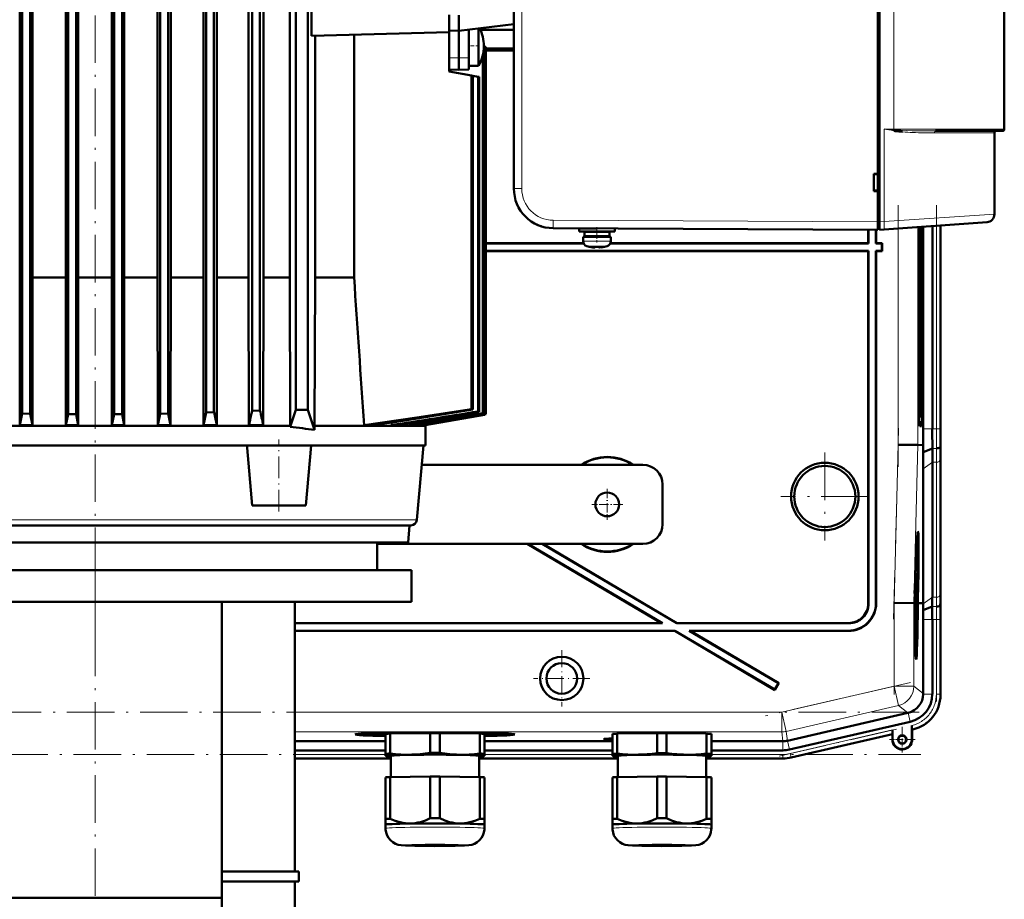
# Model space of a CAD drawing. Extents: x -1358 to 1757, y -1552 to 637.
# Tile 97 of 98: x 1382 to 1631, y 208 to 431. Entities that reach past the tile are written whole.
import ezdxf

# ---------------------------------------------------------------- set-up
doc = ezdxf.new("R2010")
doc.units = 0
doc.linetypes.add('DASHDOT', pattern=[18.5, 12, -3, 0.5, -3])

msp = doc.modelspace()

# ---------------------------------------------------------------- linework, layer by layer
at = {"color": 7, "linetype": 'DASHDOT', "lineweight": 18}
for p, q in [((1401.43, 271.7), (1401.43, 592.94)), ((1604.49, 317.58), (1604.49, 383.69)), ((1614.14, 383.71), (1614.14, 322.08)), ((1603.33, 279.08), (1604.6, 327.3)), ((1585.93, 321.17), (1585.93, 298.97)), ((1597.03, 310.07), (1574.83, 310.07)), ((1401.43, 295.1), (1401.43, 155.5)), ((1603.44, 260), (1603.44, 285.27)), ((1614.14, 280.81), (1614.14, 258.25)), ((1607.56, 263.06), (1570.96, 254.61)), ((1609.82, 255.56), (1192.83, 255.56)), ((1574.38, 244.41), (1605.69, 251.64)), ((1192.49, 244.86), (1610.17, 244.86))]:
    msp.add_line(p, q, dxfattribs=at)
at = {"color": 7, "lineweight": 50}
for p, q in [((1599.32, 379.47), (1599.32, 587.48)), ((1599.72, 587.45), (1599.72, 379.49)), ((1507.32, 579.04), (1507.32, 387.9)), ((1382.99, 564.03), (1382.99, 331.03)), ((1384.99, 564.03), (1384.99, 330.99)), ((1394.62, 564.06), (1394.62, 330.85)), ((1408.24, 564.06), (1408.24, 330.85)), ((1417.87, 564.03), (1417.87, 330.99)), ((1419.87, 564.03), (1419.87, 331.03)), ((1429.49, 563.97), (1429.49, 331.29)), ((1431.49, 563.96), (1431.49, 331.36)), ((1441.12, 563.88), (1441.12, 331.75)), ((1443.12, 563.86), (1443.12, 331.84)), ((1452.21, 564.97), (1452.21, 331.97)), ((1455.21, 331.97), (1455.21, 564.97)), ((1631.32, 563.97), (1631.32, 402.97)), ((1382.37, 551.64), (1382.37, 341.1)), ((1385.59, 551.64), (1385.59, 341.1)), ((1394.04, 551.64), (1394.04, 341.1)), ((1408.82, 551.64), (1408.82, 341.1)), ((1428.81, 551.64), (1428.81, 341.1)), ((1432.21, 551.64), (1432.21, 341.1)), ((1417.22, 365.47), (1417.22, 530.6)), ((1420.54, 530.6), (1420.54, 365.47)), ((1440.25, 530.6), (1440.25, 365.47)), ((1444.05, 365.47), (1444.05, 530.6)), ((1450.66, 530.6), (1450.66, 365.47)), ((1456.12, 532.38), (1456.12, 426.56)), ((1599.32, 391.67), (1599.32, 483.27)), ((1396.62, 452.47), (1396.62, 330.84)), ((1397.18, 451.9), (1397.18, 341.1)), ((1405.67, 451.9), (1405.67, 341.1)), ((1406.24, 452.47), (1406.24, 330.84)), ((1490.93, 429.22), (1490.93, 431.83)), ((1493.43, 431.74), (1493.43, 427.77)), ((1490.93, 429.22), (1490.93, 427.47)), ((1507.32, 429.48), (1493.43, 427.77)), ((1498.39, 428.38), (1498.39, 426.37)), ((1490.93, 427.47), (1456.12, 426.56)), ((1457.04, 365.47), (1457.04, 426.58)), ((1466.9, 426.84), (1466.9, 365.47)), ((1490.93, 427.84), (1493.43, 427.77)), ((1490.93, 424.22), (1490.93, 427.47)), ((1493.43, 427.77), (1493.43, 420.97)), ((1495.87, 428.07), (1495.93, 428.07)), ((1495.93, 428.08), (1495.93, 421)), ((1498.39, 426.37), (1498.39, 419.58)), ((1498.85, 428.07), (1507.32, 428.07)), ((1490.93, 424.22), (1490.93, 417.47)), ((1499.73, 423.97), (1499.73, 423.84)), ((1500.16, 423.77), (1499.73, 423.84)), ((1500.16, 423.77), (1500.24, 423.75)), ((1500.16, 423.77), (1500.16, 330.92)), ((1500.24, 423.75), (1500.24, 330.89)), ((1500.24, 423.75), (1500.24, 330.89)), ((1500.24, 423.32), (1507.32, 423.32)), ((1500.24, 423.3), (1507.32, 423.3)), ((1493.43, 417.97), (1493.43, 420.97)), ((1495.93, 418.04), (1495.93, 421)), ((1499.45, 421.61), (1499.45, 331.17)), ((1499.6, 422.39), (1499.6, 331.12)), ((1507.32, 422.84), (1500.24, 422.84)), ((1507.32, 422.82), (1500.24, 422.82)), ((1490.93, 418.04), (1490.93, 418.97)), ((1498.39, 418.97), (1495.93, 418.97)), ((1498.39, 418.97), (1498.39, 419.58)), ((1490.93, 418.04), (1493.43, 417.97)), ((1490.93, 417.47), (1496.64, 416.46)), ((1495.93, 418.04), (1493.43, 417.97)), ((1496.64, 416.46), (1496.96, 416.41)), ((1496.64, 416.46), (1496.64, 332.13)), ((1496.96, 416.41), (1498.28, 416.17)), ((1496.96, 416.41), (1496.96, 332.03)), ((1498.28, 416.17), (1498.51, 416.13)), ((1498.28, 416.17), (1498.28, 331.58)), ((1498.51, 416.13), (1498.51, 331.5)), ((1603.36, 402.53), (1603.52, 402.5)), ((1603.77, 402.72), (1603.41, 402.75)), ((1603.52, 402.5), (1603.54, 402.5)), ((1603.54, 402.5), (1603.73, 402.47)), ((1603.73, 402.47), (1603.55, 402.49)), ((1603.72, 402.47), (1603.73, 402.49)), ((1613.91, 402.47), (1622.91, 402.47)), ((1627.01, 402.47), (1621.14, 402.47)), ((1622.91, 402.47), (1630.82, 402.47)), ((1628.82, 381.4), (1628.82, 401.97)), ((1598.32, 387.27), (1598.32, 391.67)), ((1598.32, 391.67), (1599.32, 391.67)), ((1598.32, 391.47), (1599.32, 391.53)), ((1599.32, 391.62), (1599.32, 391.67)), ((1599.32, 387.41), (1598.32, 387.47)), ((1599.32, 387.27), (1598.32, 387.27)), ((1599.32, 387.27), (1599.32, 387.32)), ((1599.32, 379.47), (1599.32, 387.27)), ((1599.32, 377.47), (1599.32, 379.47)), ((1599.32, 377.77), (1599.32, 379.47)), ((1599.72, 377.5), (1599.72, 379.49)), ((1626.96, 379.4), (1600.91, 377.58)), ((1613.12, 378.44), (1613.12, 327.21)), ((1615.18, 327.21), (1615.18, 378.58)), ((1615.18, 378.58), (1615.18, 327.21)), ((1599.32, 377.47), (1517.26, 377.9)), ((1523.81, 377.84), (1528.24, 377.84)), ((1523.81, 377.84), (1523.81, 377.04)), ((1523.81, 377.04), (1523.81, 377.84)), ((1523.81, 377.04), (1528.31, 377.04)), ((1525.16, 376.94), (1528.31, 376.94)), ((1525.16, 375.84), (1525.16, 376.94)), ((1525.16, 375.84), (1525.16, 376.94)), ((1526.31, 377.84), (1526.31, 377.85)), ((1526.31, 376.94), (1526.31, 377.04)), ((1526.31, 376.94), (1526.31, 377.04)), ((1532.81, 377.04), (1528.31, 377.04)), ((1531.46, 376.94), (1528.31, 376.94)), ((1530.31, 377.04), (1530.31, 376.94)), ((1531.46, 376.94), (1531.46, 375.84)), ((1532.81, 377.82), (1532.81, 377.04)), ((1596.93, 374.07), (1596.93, 377.48)), ((1597, 374), (1597, 377.48)), ((1598.86, 377.47), (1598.86, 374)), ((1598.93, 377.47), (1598.93, 374.07)), ((1599.32, 377.77), (1599.72, 377.77)), ((1600.91, 377.58), (1599.72, 377.5)), ((1609.68, 338.07), (1609.68, 378.19)), ((1610.1, 378.22), (1610.1, 338.07)), ((1610.65, 378.26), (1610.65, 338.07)), ((1610.82, 327.21), (1610.82, 378.27)), ((1524.93, 374.07), (1500.24, 374.07)), ((1524.96, 374), (1500.24, 374)), ((1528.31, 375.74), (1524.81, 375.74)), ((1524.81, 375.74), (1524.81, 374.61)), ((1524.81, 374.61), (1524.81, 375.74)), ((1525.16, 375.84), (1528.31, 375.84)), ((1526.31, 375.74), (1526.31, 375.84)), ((1526.31, 375.74), (1526.31, 375.84)), ((1531.46, 375.84), (1528.31, 375.84)), ((1528.31, 375.74), (1531.81, 375.74)), ((1530.31, 375.84), (1530.31, 375.74)), ((1597, 374), (1531.66, 374)), ((1596.93, 374.07), (1531.69, 374.07)), ((1531.81, 375.74), (1531.81, 374.61)), ((1597, 374), (1596.93, 374.07)), ((1598.93, 374.07), (1598.86, 374)), ((1600.36, 374), (1598.86, 374)), ((1600.43, 374.07), (1598.93, 374.07)), ((1600.36, 374), (1600.43, 374.07)), ((1600.36, 372.14), (1600.36, 374)), ((1600.43, 372.07), (1600.43, 374.07)), ((1500.24, 372.14), (1597, 372.14)), ((1500.24, 372.07), (1596.93, 372.07)), ((1526.39, 373.21), (1526.39, 373.2)), ((1527.81, 373.21), (1527.81, 373.06)), ((1528.81, 373.21), (1528.81, 373.06)), ((1528.86, 373.04), (1528.91, 373.04)), ((1530.24, 373.2), (1530.24, 373.21)), ((1597, 372.14), (1596.93, 372.07)), ((1596.93, 372.07), (1596.93, 283.07)), ((1597, 372.14), (1597, 283)), ((1598.86, 283.14), (1598.86, 372.14)), ((1598.93, 372.07), (1598.86, 372.14)), ((1598.86, 372.14), (1600.36, 372.14)), ((1598.93, 283.07), (1598.93, 372.07)), ((1598.93, 372.07), (1600.43, 372.07)), ((1600.36, 372.14), (1600.43, 372.07)), ((1394.04, 365.47), (1385.59, 365.47)), ((1405.67, 365.47), (1397.18, 365.47)), ((1417.22, 365.47), (1408.82, 365.47)), ((1417.22, 365.47), (1417.29, 328.09)), ((1420.54, 365.47), (1420.46, 328.09)), ((1420.54, 365.47), (1428.81, 365.47)), ((1432.21, 365.47), (1440.25, 365.47)), ((1440.25, 365.47), (1440.33, 328.09)), ((1444.05, 365.47), (1443.96, 328.09)), ((1444.05, 365.47), (1450.66, 365.47)), ((1450.79, 327.97), (1450.66, 365.47)), ((1457.04, 365.47), (1456.89, 327.97)), ((1457.04, 365.47), (1466.9, 365.47)), ((1382.37, 341.1), (1382.39, 328.09)), ((1385.59, 341.1), (1385.57, 328.09)), ((1394.04, 341.1), (1394.07, 328.09)), ((1397.18, 341.1), (1397.16, 328.09)), ((1405.67, 341.1), (1405.7, 328.09)), ((1408.82, 341.1), (1408.79, 328.09)), ((1428.81, 341.1), (1428.83, 328.09)), ((1432.21, 341.1), (1432.18, 328.09)), ((1431.49, 331.36), (1429.49, 331.29)), ((1443.12, 331.84), (1441.12, 331.75)), ((1450.79, 327.67), (1452.21, 331.97)), ((1452.21, 331.97), (1455.21, 331.97)), ((1456.89, 326.89), (1455.21, 331.97)), ((1496.96, 332.03), (1496.64, 332.13)), ((1498.51, 331.5), (1498.28, 331.58)), ((1499.6, 331.12), (1499.45, 331.17)), ((1382.39, 328.09), (1382.99, 331.03)), ((1384.99, 330.99), (1382.99, 331.03)), ((1385.57, 328.09), (1384.99, 330.99)), ((1394.07, 328.09), (1394.62, 330.85)), ((1396.62, 330.84), (1394.62, 330.85)), ((1397.16, 328.09), (1396.62, 330.84)), ((1405.7, 328.09), (1406.24, 330.84)), ((1408.24, 330.85), (1406.24, 330.84)), ((1408.79, 328.09), (1408.24, 330.85)), ((1417.29, 328.09), (1417.87, 330.99)), ((1419.87, 331.03), (1417.87, 330.99)), ((1420.46, 328.09), (1419.87, 331.03)), ((1476.41, 328.77), (1476.45, 328.09)), ((1484.31, 328.09), (1500.24, 330.89)), ((1499.93, 330.74), (1484.91, 328.09)), ((1484.92, 328.09), (1499.93, 330.74)), ((1499.93, 330.84), (1499.93, 330.74)), ((1500.24, 330.89), (1500.16, 330.92)), ((1609.89, 330.06), (1609.78, 330.06)), ((1609.89, 330.06), (1609.78, 329.95)), ((1352.07, 327.97), (1450.79, 327.97)), ((1382.39, 328.09), (1385.57, 328.09)), ((1397.16, 328.09), (1394.07, 328.09)), ((1408.79, 328.09), (1405.7, 328.09)), ((1417.29, 328.09), (1420.46, 328.09)), ((1428.83, 328.09), (1432.18, 328.09)), ((1440.33, 328.09), (1443.96, 328.09)), ((1450.79, 327.67), (1450.79, 327.97)), ((1484.93, 327.97), (1456.89, 327.97)), ((1456.89, 326.89), (1456.89, 327.97)), ((1469.43, 328.09), (1471.99, 328.09)), ((1476.45, 328.09), (1478.05, 328.09)), ((1481.1, 328.59), (1481.13, 328.09)), ((1481.13, 328.09), (1482.07, 328.09)), ((1483.86, 328.4), (1483.87, 328.09)), ((1483.87, 328.09), (1484.31, 328.09)), ((1484.9, 328.2), (1484.91, 328.09)), ((1484.91, 328.09), (1484.92, 328.09)), ((1484.92, 328.09), (1484.93, 327.97)), ((1484.93, 322.97), (1484.93, 327.97)), ((1610.39, 327.88), (1609.94, 327.88)), ((1439.85, 322.97), (1363.01, 322.97)), ((1439.88, 322.34), (1439.82, 322.97)), ((1439.85, 322.97), (1456.03, 322.97)), ((1441.15, 307.77), (1439.88, 322.34)), ((1454.7, 307.77), (1456.03, 322.97)), ((1484.93, 322.97), (1456.03, 322.97)), ((1482.79, 304.14), (1484.43, 322.97)), ((1604.49, 323.15), (1609.48, 323.09)), ((1610.83, 323.07), (1609.48, 323.09)), ((1610.8, 321.27), (1610.83, 323.07)), ((1610.8, 321.27), (1613.14, 322.24)), ((1615.17, 322.64), (1615.2, 323.07)), ((1613.12, 284.58), (1613.12, 318.73)), ((1615.18, 286), (1615.18, 320.14)), ((1615.18, 286), (1615.18, 320.14)), ((1539.93, 318.07), (1484, 318.07)), ((1610.77, 283.07), (1610.77, 317.07)), ((1544.93, 313.07), (1544.93, 303.07)), ((1441.15, 307.77), (1454.7, 307.77)), ((1321.68, 302.77), (1481.29, 302.77)), ((1480.55, 298.47), (1480.93, 302.77)), ((1609.44, 299.43), (1609.25, 299.49)), ((1480.55, 298.47), (1331.99, 298.47)), ((1472.74, 298.47), (1472.74, 291.47)), ((1472.74, 298.07), (1539.93, 298.07)), ((1510.69, 298.07), (1544.6, 278.07)), ((1510.83, 298.07), (1544.86, 278)), ((1514.49, 298.07), (1548.52, 278)), ((1514.63, 298.07), (1548.54, 278.07)), ((1321.44, 291.47), (1481.44, 291.47)), ((1481.44, 291.47), (1481.44, 283.47)), ((1608.95, 291.19), (1608.94, 291.39)), ((1608.96, 291.98), (1608.96, 291.14)), ((1608.88, 289.33), (1608.85, 289.33)), ((1608.88, 289.26), (1608.85, 289.26)), ((1608.89, 289.21), (1608.85, 289.21)), ((1608.86, 288.82), (1608.86, 288.32)), ((1608.88, 289.26), (1608.88, 289.33)), ((1608.89, 289.21), (1608.88, 289.26)), ((1608.89, 290.02), (1608.9, 290.36)), ((1608.89, 290.16), (1608.89, 290.02)), ((1608.89, 289.53), (1608.89, 289.21)), ((1608.93, 289.49), (1608.89, 289.49)), ((1608.91, 288.77), (1608.93, 289.49)), ((1608.95, 291.19), (1608.93, 291.19)), ((1608.96, 291.14), (1608.93, 291.14)), ((1608.88, 286.3), (1608.76, 286.3)), ((1608.92, 286.54), (1608.77, 286.54)), ((1608.82, 287.63), (1608.8, 287.63)), ((1608.9, 288.27), (1608.82, 288.27)), ((1608.82, 287.63), (1608.83, 288.04)), ((1608.83, 288.04), (1608.82, 288.04)), ((1608.92, 286.54), (1608.82, 287.63)), ((1608.82, 286.3), (1608.82, 286.54)), ((1608.86, 288.32), (1608.83, 288.32)), ((1608.83, 288.04), (1608.83, 288.27)), ((1608.83, 288.04), (1608.92, 286.95)), ((1608.91, 288.77), (1608.86, 288.77)), ((1608.9, 288.27), (1608.91, 288.77)), ((1608.92, 286.95), (1608.92, 286.54)), ((1608.63, 284.55), (1608.59, 283.1)), ((1608.67, 284.55), (1608.63, 284.55)), ((1608.63, 284.55), (1608.67, 284.55)), ((1608.64, 283.1), (1608.67, 284.55)), ((1608.65, 285.57), (1608.7, 285.57)), ((1608.7, 285.57), (1608.65, 285.57)), ((1608.73, 285.06), (1608.68, 283.1)), ((1608.85, 283.88), (1608.7, 283.88)), ((1608.87, 283.83), (1608.7, 283.83)), ((1608.8, 284.27), (1608.71, 284.27)), ((1608.81, 286.1), (1608.76, 286.1)), ((1608.8, 284.27), (1608.81, 286.1)), ((1608.85, 283.88), (1608.8, 284.27)), ((1608.83, 286.1), (1608.81, 284.68)), ((1608.81, 286.1), (1608.83, 286.1)), ((1608.81, 284.68), (1608.84, 284.48)), ((1608.84, 285.17), (1608.82, 285.17)), ((1608.89, 285.03), (1608.85, 285.03)), ((1608.85, 284.37), (1608.85, 283.88)), ((1608.87, 284.32), (1608.85, 284.32)), ((1608.87, 284.32), (1608.89, 285.03)), ((1608.87, 283.83), (1608.87, 284.32)), ((1609.34, 283.09), (1609.4, 285.06)), ((1609.44, 285.06), (1609.39, 283.09)), ((1609.43, 283.09), (1609.49, 285.06)), ((1321.44, 283.47), (1481.44, 283.47)), ((1433.49, 283.47), (1433.49, 208.57)), ((1451.93, 215.22), (1451.93, 283.47)), ((1603.44, 283.17), (1608.44, 283.1)), ((1608.44, 283.1), (1608.59, 283.1)), ((1608.68, 283.1), (1608.64, 283.1)), ((1608.88, 283.28), (1608.69, 283.28)), ((1608.81, 283.23), (1608.69, 283.24)), ((1608.78, 282.05), (1608.69, 282.05)), ((1608.84, 281.7), (1608.79, 281.71)), ((1608.86, 281.4), (1608.88, 283.28)), ((1608.89, 283.28), (1608.87, 280.76)), ((1608.88, 283.28), (1608.89, 283.28)), ((1609.39, 283.09), (1609.34, 283.09)), ((1609.43, 283.08), (1609.81, 283.08)), ((1609.81, 283.08), (1610.77, 283.07)), ((1610.77, 282.93), (1610.77, 283.07)), ((1610.8, 281.29), (1613.1, 282.24)), ((1615.12, 282.64), (1615.16, 283.07)), ((1608.79, 280.81), (1608.7, 280.82)), ((1608.87, 280.76), (1608.7, 280.77)), ((1608.76, 280.22), (1608.7, 280.22)), ((1608.75, 279.41), (1608.71, 279.41)), ((1608.75, 279.41), (1608.76, 280.22)), ((1608.82, 278.56), (1608.75, 279.41)), ((1608.76, 280.22), (1608.86, 280.22)), ((1608.77, 279.68), (1608.85, 278.65)), ((1608.86, 279.68), (1608.77, 279.68)), ((1608.8, 281.31), (1608.79, 280.81)), ((1608.86, 280.82), (1608.79, 280.82)), ((1608.86, 280.22), (1608.86, 279.68)), ((1610.82, 260.22), (1610.82, 278.93)), ((1613.12, 260.13), (1613.12, 278.93)), ((1615.18, 259.93), (1615.18, 278.93)), ((1615.18, 260.13), (1615.18, 278.93)), ((1544.6, 278.07), (1451.93, 278.07)), ((1544.86, 278), (1451.93, 278)), ((1544.86, 278), (1544.6, 278.07)), ((1548.52, 278), (1548.54, 278.07)), ((1592, 278), (1548.52, 278)), ((1591.93, 278.07), (1548.54, 278.07)), ((1608.83, 278.37), (1608.73, 278.37)), ((1608.74, 277.44), (1608.81, 278.2)), ((1608.84, 278.08), (1608.75, 277.09)), ((1608.75, 277.06), (1608.83, 277.06)), ((1608.83, 276.52), (1608.76, 276.52)), ((1608.81, 278.2), (1608.83, 278.37)), ((1608.83, 278.37), (1608.82, 278.56)), ((1608.83, 277.06), (1608.83, 276.52)), ((1608.85, 278.65), (1608.84, 278.08)), ((1451.93, 276.14), (1548.01, 276.14)), ((1451.93, 276.07), (1547.99, 276.07)), ((1547.99, 276.07), (1548.01, 276.14)), ((1547.99, 276.07), (1573.31, 261.14)), ((1548.01, 276.14), (1573.28, 261.24)), ((1551.93, 276.07), (1551.67, 276.14)), ((1551.67, 276.14), (1591.86, 276.14)), ((1551.67, 276.14), (1574.23, 262.84)), ((1551.93, 276.07), (1591.93, 276.07)), ((1551.93, 276.07), (1574.33, 262.86)), ((1609.02, 270.64), (1608.82, 270.59)), ((1574.23, 262.84), (1573.28, 261.24)), ((1574.33, 262.86), (1573.31, 261.14)), ((1574.23, 262.84), (1574.33, 262.86)), ((1573.28, 261.24), (1573.31, 261.14)), ((1610.82, 260.22), (1610.82, 260.13)), ((1606.94, 255.35), (1576.47, 248.31)), ((1607.03, 255.37), (1606.94, 255.35)), ((1576.98, 246.07), (1607.55, 253.12)), ((1607.94, 252.16), (1607.94, 251.78)), ((1607.94, 248.62), (1607.94, 252.16)), ((1607.94, 251.78), (1607.95, 251.46)), ((1469.23, 249.9), (1469.17, 250.14)), ((1474.87, 245.01), (1474.87, 250.06)), ((1476.06, 250.11), (1486.19, 250.27)), ((1476.06, 245.06), (1476.06, 250.11)), ((1478.18, 250.14), (1478.18, 250.26)), ((1486.19, 245.22), (1486.19, 250.27)), ((1486.85, 250.38), (1486.85, 250.43)), ((1486.85, 250.43), (1486.85, 250.38)), ((1487.85, 250.43), (1487.85, 250.38)), ((1487.85, 250.38), (1487.85, 250.43)), ((1488.56, 250.27), (1498.69, 250.11)), ((1488.56, 245.22), (1488.56, 250.27)), ((1496.56, 250.26), (1496.56, 250.14)), ((1498.69, 245.06), (1498.69, 250.11)), ((1499.87, 245.01), (1499.87, 250.06)), ((1505.46, 249.9), (1505.53, 250.14)), ((1532.25, 245.01), (1532.25, 250.06)), ((1533.43, 250.11), (1543.56, 250.26)), ((1533.43, 245.06), (1533.43, 250.11)), ((1543.56, 245.21), (1543.56, 250.26)), ((1545.93, 250.26), (1556.06, 250.11)), ((1545.93, 245.21), (1545.93, 250.26)), ((1556.06, 245.06), (1556.06, 250.11)), ((1557.25, 245.01), (1557.25, 250.06)), ((1577.44, 244.06), (1603.01, 249.96)), ((1577.44, 244.06), (1603.01, 249.96)), ((1603.01, 249.96), (1603.05, 250.01)), ((1603.01, 248.62), (1603.01, 249.96)), ((1603.08, 251.04), (1603.08, 248.62)), ((1607.97, 251.14), (1608.01, 251.12)), ((1608.01, 251.12), (1608.21, 251.16)), ((1608.01, 251.12), (1608.21, 251.16)), ((1608.01, 251.12), (1608.01, 248.62)), ((1608.01, 248.62), (1608.01, 251.12)), ((1451.93, 248.18), (1474.87, 248.18)), ((1499.87, 248.18), (1532.25, 248.18)), ((1557.25, 248.18), (1575.35, 248.18)), ((1451.93, 245.88), (1474.87, 245.88)), ((1474.87, 245.01), (1474.87, 244.51)), ((1474.87, 244.51), (1474.87, 244.49)), ((1474.93, 244.48), (1474.87, 244.49)), ((1476.22, 239.12), (1476.22, 244.51)), ((1498.52, 244.51), (1498.52, 239.12)), ((1499.81, 244.48), (1499.87, 244.49)), ((1499.87, 245.88), (1532.25, 245.88)), ((1499.87, 244.51), (1499.87, 245.01)), ((1499.87, 244.49), (1499.87, 244.51)), ((1532.25, 245.01), (1532.25, 244.51)), ((1532.25, 244.51), (1532.25, 244.49)), ((1532.31, 244.47), (1532.25, 244.49)), ((1533.6, 239.12), (1533.6, 244.51)), ((1555.9, 244.51), (1555.9, 239.12)), ((1557.19, 244.47), (1557.25, 244.49)), ((1557.25, 245.88), (1575.36, 245.88)), ((1557.25, 244.51), (1557.25, 245.01)), ((1557.25, 244.49), (1557.25, 244.51)), ((1451.93, 243.82), (1476.22, 243.82)), ((1451.93, 243.82), (1476.22, 243.82)), ((1498.52, 243.82), (1533.6, 243.82)), ((1498.52, 243.82), (1533.6, 243.82)), ((1575.36, 243.82), (1555.9, 243.82)), ((1555.9, 243.82), (1575.36, 243.82)), ((1474.87, 239.06), (1474.87, 228.56)), ((1476.06, 239.12), (1486.19, 239.27)), ((1476.06, 239.12), (1476.06, 228.61)), ((1486.19, 239.27), (1486.19, 228.76)), ((1488.56, 239.27), (1498.69, 239.12)), ((1488.56, 239.27), (1488.56, 228.76)), ((1498.69, 239.12), (1498.69, 228.61)), ((1499.87, 239.06), (1499.87, 228.56)), ((1532.25, 239.06), (1532.25, 228.56)), ((1533.43, 239.11), (1543.56, 239.27)), ((1533.43, 239.11), (1533.43, 228.61)), ((1543.56, 239.27), (1543.56, 228.76)), ((1545.93, 239.27), (1556.06, 239.11)), ((1545.93, 239.27), (1545.93, 228.76)), ((1556.06, 239.11), (1556.06, 228.61)), ((1557.25, 239.06), (1557.25, 228.56)), ((1474.87, 228.56), (1474.87, 227.1)), ((1474.87, 226.15), (1474.87, 227.1)), ((1499.87, 227.1), (1499.87, 228.56)), ((1499.87, 227.1), (1499.87, 226.15)), ((1499.87, 227.1), (1499.87, 227.1)), ((1499.87, 227.1), (1499.87, 227.1)), ((1532.25, 228.56), (1532.25, 227.1)), ((1532.25, 226.15), (1532.25, 227.1)), ((1557.24, 227.09), (1557.25, 227.1)), ((1557.25, 227.1), (1557.25, 228.56)), ((1557.25, 227.1), (1557.25, 226.15)), ((1557.25, 227.1), (1557.25, 227.1)), ((1433.49, 215.22), (1452.93, 215.22)), ((1452.93, 212.72), (1452.93, 215.22)), ((1452.93, 212.72), (1433.49, 212.72)), ((1451.93, 181.68), (1451.93, 212.72)), ((1433.49, 208.57), (1369.36, 208.57)), ((1433.49, 208.57), (1434.17, 167.13))]:
    msp.add_line(p, q, dxfattribs=at)
at = {"color": 7, "lineweight": 18}
for p, q in [((1509.31, 579.04), (1509.31, 387.9)), ((1603.41, 402.97), (1603.41, 563.97)), ((1490.93, 421), (1493.43, 420.97)), ((1495.93, 421), (1493.43, 420.97)), ((1600.91, 402.97), (1600.91, 379.58)), ((1600.91, 402.97), (1603.41, 402.97)), ((1603.41, 402.97), (1603.4, 402.78)), ((1603.4, 402.78), (1603.41, 402.75)), ((1623.28, 402.97), (1603.41, 402.97)), ((1613.68, 401.97), (1620.78, 401.97)), ((1620.78, 401.97), (1628.82, 401.97)), ((1631.32, 402.97), (1623.28, 402.97)), ((1509.31, 387.9), (1507.32, 387.9)), ((1600.91, 379.58), (1628.82, 381.4)), ((1517.26, 379.9), (1599.32, 379.47)), ((1599.72, 379.47), (1599.32, 379.47)), ((1599.72, 379.49), (1600.91, 379.58)), ((1614.14, 378.51), (1614.14, 327.21)), ((1615.14, 378.58), (1615.14, 327.21)), ((1604.49, 323.15), (1604.49, 377.83)), ((1609.48, 323.09), (1609.48, 378.18)), ((1524.81, 374.61), (1528.28, 374.61)), ((1524.81, 374.61), (1524.81, 374.61)), ((1528.28, 374.61), (1528.31, 374.61)), ((1531.81, 374.61), (1528.31, 374.61)), ((1525.74, 373.37), (1528.29, 373.37)), ((1525.74, 373.37), (1525.74, 373.37)), ((1528.29, 373.37), (1528.31, 373.37)), ((1528.31, 373.37), (1530.89, 373.37)), ((1610.1, 338.07), (1610.65, 338.07)), ((1609.89, 330.06), (1609.78, 329.95)), ((1609.92, 327.91), (1610.39, 327.88)), ((1610.82, 327.21), (1613.12, 327.21)), ((1613.12, 327.21), (1614.14, 327.21)), ((1615.14, 327.21), (1614.14, 327.21)), ((1615.14, 327.21), (1615.18, 327.21)), ((1603.44, 283.17), (1604.49, 323.15)), ((1608.44, 283.1), (1609.48, 323.09)), ((1613.14, 322.24), (1614.17, 322.24)), ((1610.77, 317.07), (1613.12, 318.73)), ((1613.12, 318.73), (1614.14, 318.73)), ((1614.14, 284.58), (1614.14, 318.73)), ((1615.14, 285.27), (1615.14, 319.41)), ((1482.79, 304.14), (1330.03, 304.14)), ((1610.77, 282.93), (1613.12, 284.58)), ((1613.12, 284.58), (1614.14, 284.58)), ((1596.93, 283.07), (1597, 283)), ((1598.86, 283.14), (1598.93, 283.07)), ((1603.44, 262.11), (1603.44, 283.17)), ((1608.44, 262.11), (1608.44, 283.1)), ((1613.1, 282.24), (1614.12, 282.24)), ((1615.2, 283.07), (1615.16, 283.07)), ((1610.82, 278.93), (1613.12, 278.93)), ((1613.12, 278.93), (1614.14, 278.93)), ((1614.14, 278.93), (1615.14, 278.93)), ((1614.14, 260.13), (1614.14, 278.93)), ((1615.14, 278.93), (1615.18, 278.93)), ((1615.14, 278.93), (1615.14, 260.13)), ((1591.93, 278.07), (1592, 278)), ((1591.93, 276.07), (1591.86, 276.14)), ((1575.08, 255.56), (1603.44, 262.11)), ((1608.44, 262.11), (1603.44, 262.11)), ((1603.44, 262.11), (1604.56, 257.24)), ((1608.44, 262.11), (1610.82, 260.22)), ((1610.82, 260.13), (1613.12, 260.13)), ((1615.14, 260.13), (1614.14, 260.13)), ((1615.14, 260.13), (1615.18, 260.13)), ((1604.56, 257.24), (1576.2, 250.69)), ((1606.94, 255.35), (1604.56, 257.24)), ((1451.93, 255.56), (1575.08, 255.56)), ((1575.08, 255.56), (1576.2, 250.69)), ((1575.08, 255.56), (1575.08, 250.56)), ((1607.03, 255.37), (1607.55, 253.12)), ((1575.08, 250.56), (1451.93, 250.56)), ((1575.35, 248.18), (1575.08, 250.56)), ((1576.2, 250.69), (1576.47, 248.31)), ((1577.21, 245.07), (1603.08, 251.04)), ((1577.43, 244.09), (1603.05, 250.01)), ((1607.97, 251.14), (1608, 251.15)), ((1608, 251.15), (1608.01, 251.12)), ((1575.36, 248.18), (1575.36, 245.88)), ((1576.46, 248.31), (1576.98, 246.07)), ((1603.08, 248.62), (1603.01, 248.62)), ((1607.94, 248.62), (1608.01, 248.62)), ((1451.93, 244.86), (1474.87, 244.86)), ((1499.87, 244.86), (1532.25, 244.86)), ((1557.25, 244.86), (1575.36, 244.86)), ((1575.36, 243.86), (1575.36, 244.86)), ((1577.43, 244.09), (1577.21, 245.07)), ((1577.43, 244.09), (1577.44, 244.06)), ((1451.93, 243.86), (1476.22, 243.86)), ((1498.52, 243.86), (1533.6, 243.86)), ((1555.9, 243.86), (1575.36, 243.86)), ((1575.36, 243.86), (1575.36, 243.82))]:
    msp.add_line(p, q, dxfattribs=at)
at = {"color": 7, "linetype": 'DASHDOT', "lineweight": 18, "ltscale": 0.073822}
msp.add_line((1498.63, 423.97), (1495.68, 423.97), dxfattribs=at)
at = {"color": 7, "linetype": 'DASHDOT', "lineweight": 18, "ltscale": 0.012}
msp.add_line((1599.28, 379.46), (1599.76, 379.46), dxfattribs=at)
at = {"color": 7, "linetype": 'DASHDOT', "lineweight": 18, "ltscale": 0.097188}
msp.add_line((1528.31, 378.18), (1528.31, 374.29), dxfattribs=at)
at = {"color": 7, "linetype": 'DASHDOT', "lineweight": 18, "ltscale": 0.024001}
msp.add_line((1528.31, 376.96), (1528.31, 377.92), dxfattribs=at)
at = {"color": 7, "linetype": 'DASHDOT', "lineweight": 18, "ltscale": 0.033}
msp.add_line((1528.31, 375.73), (1528.31, 377.05), dxfattribs=at)
at = {"color": 7, "linetype": 'DASHDOT', "lineweight": 18, "ltscale": 0.000798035}
msp.add_line((1527.31, 373.03), (1527.31, 373.06), dxfattribs=at)
at = {"color": 7, "linetype": 'DASHDOT', "lineweight": 18, "ltscale": 0.000674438}
msp.add_line((1527.31, 373.06), (1527.31, 373.04), dxfattribs=at)
at = {"color": 7, "linetype": 'DASHDOT', "lineweight": 18, "ltscale": 0.000917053}
msp.add_line((1529.31, 373.03), (1529.31, 373.07), dxfattribs=at)
at = {"color": 7, "linetype": 'DASHDOT', "lineweight": 18, "ltscale": 0.00068512}
msp.add_line((1529.31, 373.06), (1529.31, 373.04), dxfattribs=at)
at = {"color": 7, "linetype": 'DASHDOT', "lineweight": 18, "ltscale": 0.456001}
msp.add_line((1447.93, 306.25), (1447.93, 324.49), dxfattribs=at)
at = {"color": 7, "linetype": 'DASHDOT', "lineweight": 18, "ltscale": 0.195001}
for p, q in [((1530.93, 311.97), (1530.93, 304.17)), ((1534.83, 308.07), (1527.03, 308.07))]:
    msp.add_line(p, q, dxfattribs=at)
at = {"color": 7, "linetype": 'DASHDOT', "lineweight": 18, "ltscale": 0.450014}
msp.add_line((1401.44, 299.97), (1401.44, 281.97), dxfattribs=at)
at = {"color": 7, "linetype": 'DASHDOT', "lineweight": 18, "ltscale": 0.355368}
for p, q in [((1519.42, 271.18), (1519.42, 256.96)), ((1526.52, 264.07), (1512.31, 264.07))]:
    msp.add_line(p, q, dxfattribs=at)
at = {"color": 7, "linetype": 'DASHDOT', "lineweight": 18, "ltscale": 0.1625}
for p, q in [((1605.51, 251.87), (1605.51, 245.37)), ((1608.76, 248.62), (1602.26, 248.62))]:
    msp.add_line(p, q, dxfattribs=at)
at = {"color": 7, "linetype": 'DASHDOT', "lineweight": 18, "ltscale": 0.157961}
msp.add_line((1605.51, 251.77), (1605.51, 245.46), dxfattribs=at)
at = {"color": 7, "linetype": 'DASHDOT', "lineweight": 18, "ltscale": 0.157962}
msp.add_line((1608.67, 248.62), (1602.35, 248.62), dxfattribs=at)
at = {"color": 7, "lineweight": 18}
for points in [[(1603.77, 402.72), (1605.19, 402.64), (1607.98, 402.54), (1611.03, 402.49), (1613.91, 402.47)], [(1517.26, 379.9), (1517.26, 377.98), (1517.26, 377.91), (1517.26, 377.9)]]:
    msp.add_lwpolyline(points, dxfattribs=at)
at = {"color": 7, "lineweight": 50}
for points in [[(1527.81, 373.06), (1527.81, 373.06), (1527.81, 373.06), (1527.8, 373.05), (1527.79, 373.05), (1527.73, 373.04), (1527.59, 373.04), (1527.31, 373.06)], [(1528.81, 373.06), (1528.82, 373.06), (1528.82, 373.06), (1528.82, 373.05), (1528.83, 373.05), (1528.86, 373.04)], [(1528.81, 373.06), (1528.82, 373.06), (1528.82, 373.06), (1528.83, 373.05), (1528.84, 373.05), (1528.91, 373.04), (1529.31, 373.06)], [(1528.81, 373.06), (1528.81, 373.06), (1528.81, 373.06), (1528.82, 373.05), (1528.83, 373.05), (1528.91, 373.04)], [(1469.43, 328.09), (1482.8, 330.03), (1496.64, 332.13)], [(1608.92, 290.25), (1608.91, 290.23), (1608.9, 290), (1608.89, 289.53)], [(1608.94, 289.47), (1608.92, 288.42), (1608.9, 288.27)], [(1608.91, 290.63), (1608.92, 290.72), (1608.92, 290.74)], [(1608.92, 290.74), (1608.93, 290.69), (1608.94, 290.53), (1608.94, 289.47)], [(1608.93, 289.49), (1608.93, 290.18), (1608.92, 290.23), (1608.92, 290.25)], [(1608.84, 285.17), (1608.87, 286.2), (1608.87, 286.27), (1608.88, 286.3)], [(1608.88, 286.3), (1608.89, 286.18), (1608.9, 286)], [(1608.88, 285.8), (1608.86, 285.7), (1608.85, 285.03)], [(1608.9, 285.02), (1608.88, 283.97), (1608.87, 283.83)], [(1608.89, 285.03), (1608.89, 285.69), (1608.88, 285.8)], [(1608.79, 280.81), (1608.77, 281.32), (1608.78, 282.05)], [(1608.78, 282.05), (1608.8, 283.02), (1608.81, 283.19), (1608.81, 283.23)], [(1608.81, 282.74), (1608.8, 282.62), (1608.79, 282.04)], [(1608.79, 282.04), (1608.79, 281.37), (1608.8, 281.32), (1608.8, 281.31)], [(1608.81, 283.23), (1608.83, 283.06), (1608.85, 282.17)], [(1608.84, 281.7), (1608.82, 282.66), (1608.81, 282.72), (1608.81, 282.74)], [(1607.95, 251.46), (1607.97, 251.16), (1607.97, 251.15), (1607.97, 251.14)], [(1481.12, 244.79), (1479.94, 244.79), (1478.77, 244.83), (1477.42, 244.92), (1476.06, 245.06)], [(1486.19, 245.22), (1484.9, 245.05), (1483.64, 244.92), (1482.38, 244.83), (1481.12, 244.79)], [(1493.62, 244.79), (1492.37, 244.83), (1491.11, 244.92), (1489.84, 245.05), (1488.56, 245.22)], [(1498.69, 245.06), (1497.33, 244.92), (1495.98, 244.83), (1494.8, 244.79), (1493.62, 244.79)], [(1538.5, 244.79), (1537.32, 244.79), (1536.14, 244.83), (1534.8, 244.92), (1533.43, 245.06)], [(1543.56, 245.21), (1542.28, 245.04), (1541.01, 244.92), (1539.76, 244.83), (1538.5, 244.79)], [(1551, 244.79), (1549.74, 244.83), (1548.48, 244.92), (1547.22, 245.04), (1545.93, 245.21)], [(1556.06, 245.06), (1554.7, 244.92), (1553.36, 244.83), (1552.18, 244.79), (1551, 244.79)], [(1481.12, 227.39), (1480.5, 227.4), (1479.88, 227.45), (1479.23, 227.55), (1478.58, 227.69), (1477.32, 228.08), (1476.06, 228.61)], [(1486.19, 228.76), (1484.93, 228.19), (1483.67, 227.77), (1483.02, 227.61), (1482.37, 227.49), (1481.75, 227.42), (1481.12, 227.39)], [(1493.62, 227.39), (1493, 227.42), (1492.38, 227.49), (1491.73, 227.61), (1491.08, 227.77), (1489.82, 228.19), (1488.56, 228.76)], [(1498.69, 228.61), (1497.43, 228.08), (1496.17, 227.69), (1495.52, 227.55), (1494.87, 227.45), (1494.25, 227.4), (1493.62, 227.39)], [(1538.5, 227.39), (1537.87, 227.4), (1537.25, 227.45), (1536.6, 227.55), (1535.95, 227.69), (1534.69, 228.08), (1533.43, 228.61)], [(1543.56, 228.76), (1542.3, 228.19), (1541.04, 227.77), (1540.39, 227.61), (1539.74, 227.49), (1539.12, 227.42), (1538.5, 227.39)], [(1551, 227.39), (1550.38, 227.42), (1549.76, 227.49), (1549.1, 227.61), (1548.45, 227.77), (1547.19, 228.19), (1545.93, 228.76)], [(1556.06, 228.61), (1554.8, 228.08), (1553.54, 227.69), (1552.9, 227.55), (1552.24, 227.45), (1551.62, 227.4), (1551, 227.39)], [(1487.37, 221.7), (1482.3, 221.74), (1479.9, 221.82), (1478.83, 221.89), (1478.06, 222.03), (1477.37, 222.28), (1476.7, 222.66), (1476.12, 223.15), (1475.63, 223.73), (1475.26, 224.39), (1475.01, 225.1), (1474.89, 225.85), (1474.87, 226.15)], [(1487.37, 221.7), (1492.45, 221.74), (1494.85, 221.82), (1495.92, 221.89), (1496.69, 222.03), (1497.38, 222.28), (1498.04, 222.66), (1498.63, 223.15), (1499.12, 223.73), (1499.49, 224.39), (1499.74, 225.1), (1499.86, 225.85), (1499.87, 226.15)], [(1544.75, 221.7), (1539.67, 221.74), (1537.27, 221.81), (1536.2, 221.89), (1535.44, 222.03), (1534.74, 222.28), (1534.08, 222.66), (1533.49, 223.15), (1533.01, 223.73), (1532.63, 224.39), (1532.38, 225.1), (1532.26, 225.85), (1532.25, 226.15)], [(1544.75, 221.7), (1549.82, 221.74), (1552.22, 221.81), (1553.29, 221.89), (1554.06, 222.03), (1554.75, 222.28), (1555.42, 222.66), (1556, 223.15), (1556.49, 223.73), (1556.86, 224.39), (1557.12, 225.1), (1557.24, 225.85), (1557.25, 226.15)]]:
    msp.add_lwpolyline(points, dxfattribs=at)
for centre, radius in [((1585.93, 310.07), 8.54), ((1585.93, 310.07), 7.72), ((1530.93, 308.07), 3), ((1519.42, 264.07), 5.47), ((1519.42, 264.07), 3.88), ((1605.51, 248.62), 1.07), ((1605.51, 248.62), 1)]:
    msp.add_circle(centre, radius, dxfattribs=at)
for centre, radius, start, end in [((1489.73, 423.97), 10, 360, 26.3948), ((1489.73, 423.97), 10, 360, 26.3948), ((1489.73, 423.97), 10, 330, 0), ((1606.33, 402.08), 3.01, 166.4368, 171.5453), ((1605.44, 414.21), 11.88, 259.8938, 261.7656), ((1606.42, 402.03), 3.1, 166.5613, 170.7325), ((1606.42, 402.03), 3.1, 166.5009, 170.6598), ((1603.99, 405.22), 2.76, 256.8433, 260.8152), ((1605.49, 414.59), 11.99, 259.9497, 261.774), ((1604.19, 410.34), 7.63, 264.0588, 266.8194), ((1606.43, 402.1), 2.73, 166.7805, 172.1157), ((1606.48, 402.13), 2.77, 167.5876, 173.1499), ((1608.13, 434.01), 31.85, 262.0536, 265.3637), ((1629.32, 401.97), 0.5, 90, 180), ((1630.82, 402.97), 0.5, 270, 360), ((1517.32, 387.9), 10, 180, 269.7), ((1626.82, 381.4), 2, 274, 360), ((1517.32, 387.89), 9.99, 244.3598, 251.9874), ((1526.11, 374.61), 1.3, 180, 253.3985), ((1526.11, 374.61), 1.3, 180, 253.3985), ((1530.51, 374.61), 1.3, 286.6016, 360), ((1528.31, 381.99), 9, 253.3985, 257.6222), ((1528.31, 381.99), 9, 253.3985, 257.6222), ((1528.31, 381.99), 8.99, 257.6503, 263.6107), ((1528.31, 381.99), 8.99, 257.6503, 263.6107), ((1528.31, 381.99), 8.99, 257.6503, 263.6107), ((1527.75, 376.83), 3.8, 263.4156, 267.7409), ((1527.77, 377.08), 4.04, 263.5178, 266.8391), ((1527.75, 376.85), 3.82, 263.4243, 267.67), ((1528.31, 383.11), 9.9, 267.106, 269.9999), ((1528.31, 383.11), 9.9, 267.106, 269.9999), ((1528.31, 383.11), 9.9, 267.106, 269.9999), ((1528.31, 383.11), 9.9, 267.106, 269.9999), ((1528.31, 383.1), 9.9, 269.9998, 272.8943), ((1528.31, 383.1), 9.9, 269.9998, 272.8943), ((1528.31, 383.1), 9.9, 269.9998, 272.8943), ((1528.31, 381.99), 8.99, 276.3893, 282.3497), ((1528.31, 381.99), 8.99, 276.3897, 282.3492), ((1528.31, 381.99), 8.99, 276.3893, 282.3497), ((1528.31, 381.99), 9, 282.3778, 286.6016), ((-36130.43, -2196.64), 37684.53, 3.841493, 3.898451), ((358.79, 549.54), 1092.72, 348.30763, 348.47887), ((1961.13, 442.11), 541.09, 191.8112, 192.1649), ((992.74, 426.16), 458.21, 347.6414, 348.1087), ((1696.68, 387.13), 259.52, 192.3001, 193.1482), ((1057.23, 3039.13), 2742.59, 278.69822, 279.22618), ((1004.68, 3348.16), 3056.69, 278.87866, 279.29289), ((656.78, 5319.68), 5058.7, 279.34325, 279.57813), ((498.13, 6226.47), 5979.73, 279.46166, 279.639676), ((-705.1, 13045.86), 12904.46, 279.758132, 279.83713), ((-1486.63, 17479.86), 17407.09, 279.825559, 279.879975), ((1421.6, 75.2), 254.15, 82.0186, 83.4062), ((2136.72, 327.17), 525.91, 179.9957, 180.4469), ((2033.18, 327.11), 420.07, 179.9858, 180.6638), ((1962.26, 327.12), 347.08, 179.9853, 180.6691), ((1912.16, 316.71), 301.39, 179.1332, 179.9321), ((1863.63, 318.43), 250.51, 179.1277, 179.9315), ((1822.54, 319.89), 207.36, 179.1212, 179.9305), ((1530.93, 308.07), 12, 56.4427, 123.5573), ((1530.93, 308.07), 11.9, 57.2111, 122.7889), ((1539.93, 313.07), 5, 0, 90), ((1481.29, 304.27), 1.5, 270, 355), ((1539.93, 303.07), 5, 270, 360), ((1609.39, 299.37), 0.0805, 4.8393, 48.6176), ((1530.93, 308.07), 12, 236.4427, 303.5573), ((1530.93, 308.07), 11.9, 237.2111, 302.7889), ((1611.73, 289.05), 2.88, 179.1341, 184.6358), ((1581.89, 289.61), 26.99, 359.3998, 0.6122), ((1609.08, 291.18), 0.129, 175.8658, 199.2161), ((1613.8, 288.71), 4.95, 179.4351, 184.4451), ((1642.2, 284.86), 33.37, 179.4676, 180.647), ((1626.8, 284.77), 17.96, 179.1828, 181.286), ((1578.33, 285.42), 30.57, 359.2603, 1.093), ((1443.82, 284.78), 169.29, 359.1397, 359.9326), ((1402.53, 286.25), 212.65, 359.1437, 359.9328), ((1822.4, 286.25), 207.22, 180.0687, 180.8785), ((1591.86, 283.13), 6.99, 269.9843, 0.0157), ((1591.93, 283.07), 5, 269.9843, 0.0157), ((1591.93, 283.06), 6.99, 269.9842, 0.0158), ((1592, 283), 5, 269.9843, 0.0157), ((1630.78, 281.74), 21.94, 180.0813, 182.4019), ((1667.11, 282.66), 58.27, 180.4885, 181.2422), ((1496, 279.94), 114.81, 0.6735, 1.491), ((1328.71, 278.99), 284.4, 359.9866, 0.6543), ((1257.85, 279.01), 357.33, 359.9869, 0.6511), ((1962.76, 279.02), 347.59, 179.3315, 180.0144), ((1608.99, 280.81), 0.129, 175.8658, 199.2161), ((1410.42, 278.98), 200.39, 359.9856, 0.6607), ((1605.82, 260.22), 5, 284.0551, 358.9536), ((1605.93, 260.13), 7.18, 282.9912, 0.0087), ((1606.19, 259.92), 8.99, 282.9916, 0.0084), ((1605.51, 248.62), 1, 38.8023, 269.957), ((1605.51, 248.62), 2.5, 180, 0), ((1605.51, 248.62), 2.43, 180, 360), ((1605.51, 248.62), 2.5, 218.7594, 0), ((1575.36, 253.07), 7.19, 270.0004, 282.9993), ((1575.36, 253.07), 9.25, 270.0004, 282.9992), ((1575.36, 253.07), 9.25, 270.0004, 282.9992)]:
    msp.add_arc(centre, radius, start, end, dxfattribs=at)
at = {"color": 7, "lineweight": 18}
for centre, radius, start, end in [((1635.59, 587.92), 188.17, 259.3785, 260.1372), ((1633.81, 759.56), 358.1, 264.7284, 265.1294), ((1611.44, 471.57), 69.56, 265.148, 267.3458), ((1613.53, 517.49), 115.52, 267.3648, 270.0743), ((1614.53, 401.99), 0.854, 157.1526, 181.5103), ((1517.31, 387.9), 8, 180.0049, 269.6951), ((2032.94, 327.11), 418.8, 179.9856, 180.6657), ((1998.75, 327.11), 383.61, 179.9854, 180.6681), ((1864.06, 318.43), 249.92, 179.1254, 179.9311), ((1844.24, 319.13), 229.1, 179.1224, 179.9306), ((1444.16, 284.78), 169.99, 359.143, 359.9328), ((1424.23, 285.49), 190.91, 359.1448, 359.9328), ((1328.52, 278.99), 285.63, 359.9869, 0.6516), ((1294.31, 279), 320.83, 359.987, 0.6502), ((1605.93, 260.13), 9.21, 282.9951, 0.005), ((1605.97, 260.12), 8.17, 341.479, 0.0467), ((1606, 260.09), 8.13, 322.0259, 341.626), ((1605.98, 260.08), 8.15, 302.6137, 322.2041), ((1605.94, 260.1), 8.18, 284.1355, 302.7235), ((1575.08, 255.56), 5, 270, 283), ((1575.36, 253.05), 8.2, 269.9878, 283.0122), ((1575.36, 253.07), 9.21, 270.0004, 282.9992)]:
    msp.add_arc(centre, radius, start, end, dxfattribs=at)
for centre, major_axis, ratio, start_param, end_param in [((1613.91, 401.97), (0.003, -0.5), 0.475323, 3.139186, 3.924696), ((1600.77, 379.58), (-0.14, 2), 0.069587, 3.141593, 4.707523), ((1614.14, 319.43), (1, 0), 0.707107, 4.712389, 6.248279), ((1614.14, 285.29), (1, 0), 0.707107, 4.712389, 6.248279), ((1603.44, 262.11), (3.11, 3.91), 0.999441, 4.04071, 5.384068), ((1487.37, 226.15), (12.5, 0), 0.026177, 1.047198, 3.141593), ((1487.37, 226.15), (12.5, 0), 0.026177, 0, 1.047198), ((1544.75, 226.15), (12.5, 0), 0.026177, 1.047198, 3.141593), ((1544.75, 226.15), (12.5, 0), 0.026177, 0, 1.047198), ((1487.37, 221.91), (8.26, 0), 0.026177, 1.570796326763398, 7.853981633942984), ((1544.75, 221.91), (8.26, 0), 0.026177, 1.570796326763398, 7.853981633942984)]:
    msp.add_ellipse(centre, major_axis=major_axis, ratio=ratio, start_param=start_param, end_param=end_param, dxfattribs=at)
at = {"color": 7, "lineweight": 50}
for centre, major_axis, ratio, start_param, end_param in [((1609.94, 338.07), (0, 10.19), 0.026177, 1.570796, 3.139981), ((1609.89, 338.07), (0, 8.01), 0.026177, 3.167782, 4.712389), ((1610.39, 338.07), (0, 10.19), 0.026177, 3.141593, 4.712389), ((1609.89, 338.07), (0, 8.01), 0.026177, 3.141593, 3.167782), ((1614.17, 322.66), (1, 0), 0.414255, 4.715234, 6.251119), ((1609.06, 285.08), (0.42, 16.16), 0.026173, 0.002609, 1.541551), ((1609.06, 285.08), (0.42, 16.16), 0.026173, 4.711319, 6.285795), ((1609.06, 284.99), (-0.38, -14.44), 0.026173, 3.134978, 4.673197), ((1609.06, 284.99), (-0.38, -14.44), 0.026173, 1.576165, 3.056296), ((1609.06, 285.08), (0.33, 12.78), 0.026173, 0.002734, 1.572781), ((1609.06, 285.08), (0.33, 12.78), 0.026173, 4.711319, 6.283528), ((1608.55, 285.06), (-0.09, -10.11), 0.026177, 1.394496, 1.448849), ((1609.01, 285.05), (0, -16.16), 0.026176, 4.833214, 6.28068), ((1609.01, 285.09), (0, 14.46), 0.026176, 1.709149, 3.149459), ((1609.01, 285.05), (0, -12.78), 0.026176, 4.865698, 6.280665), ((1609.01, 285.05), (0, -12.78), 0.026176, 6.280665, 7.699987), ((1609.01, 285.05), (0, -16.16), 0.026176, 6.28068, 7.732162), ((1609.01, 285.09), (0, 14.46), 0.026176, 3.149459, 4.573351), ((1609.03, 285.06), (-0.14, -16.16), 0.026177, 1.448448, 1.448756), ((1614.12, 282.66), (1, 0), 0.414215, 4.715229, 6.251119), ((1608.55, 285.06), (-0.09, -10.11), 0.026177, 1.072075, 1.132318), ((1487.35, 249.91), (-20.18, 0), 0.026177, 6.280911, 7.187708), ((1487.35, 249.91), (-20.18, 0), 0.026177, 4.73717, 6.280911), ((1487.35, 249.91), (-18.12, 0), 0.026177, 4.739988, 6.290255), ((1487.35, 249.91), (-18.12, 0), 0.026177, 0.00707, 0.811593), ((1487.35, 249.91), (-16.2, 0), 0.026177, 6.280893, 6.975563), ((1487.35, 249.91), (-16.2, 0), 0.026177, 3.143885, 6.280893), ((1487.37, 249.91), (13.8, 0), 0.026177, 2.531934, 2.704054), ((1487.37, 249.91), (13.8, 0), 0.026177, 1.484737, 1.656856), ((1487.35, 249.91), (-20.18, 0), 0.026177, 3.143867, 4.687608), ((1487.35, 249.91), (-18.12, 0), 0.026177, 3.134523, 4.68479), ((1487.37, 249.91), (13.8, 0), 0.026177, 0.437539, 0.609658), ((1487.35, 249.91), (-20.18, 0), 0.026177, 2.240627, 3.143867), ((1487.35, 249.91), (-16.2, 0), 0.026177, 2.454681, 3.143885), ((1487.35, 249.91), (-18.12, 0), 0.026177, 2.334296, 3.134523), ((1544.75, 249.9), (13.8, 0), 0.026177, 2.531934, 2.704054), ((1544.75, 249.9), (13.8, 0), 0.026177, 1.484737, 1.656856), ((1544.75, 249.9), (13.8, 0), 0.026177, 0.437539, 0.609658), ((1603.05, 251.03), (0, 1.03), 0.034024, 3.184364, 4.720253), ((1540.34, 248.71), (10.3, 0), 0.026177, 3.1393, 3.808595), ((1540.34, 248.71), (10.3, 0), 0.026177, 2.47459, 3.1393), ((1575.35, 253.18), (4.97, 0.57), 0.999653, 4.598982, 4.601547), ((1575.35, 253.18), (-4.97, -0.57), 0.999653, 1.459955, 1.684204), ((1487.37, 244.86), (-13.8, 0), 0.026177, 5.673527, 5.845646), ((1487.37, 244.51), (12.5, 0), 0.026177, 6.185296, 9.424778), ((1487.37, 244.51), (12.5, 0), 0.026177, 3.141593, 3.239482), ((1487.37, 244.51), (12.5, 0), 0.026177, 3.239482, 3.610643), ((1487.37, 244.51), (11.15, 0), 0.026177, 0, 3.141593), ((1487.37, 244.86), (-13.8, 0), 0.026177, 4.626329, 4.798449), ((1487.37, 244.51), (12.5, 0), 0.026177, 5.814135, 6.185296), ((1487.37, 244.86), (-13.8, 0), 0.026177, 3.579132, 3.751251), ((1544.75, 244.85), (-13.8, 0), 0.026177, 5.673527, 5.845646), ((1544.75, 244.51), (12.5, 0), 0.026177, 6.185296, 9.424778), ((1544.75, 244.51), (12.5, 0), 0.026177, 3.141593, 3.239482), ((1544.75, 244.51), (12.5, 0), 0.026177, 3.239482, 3.610643), ((1544.75, 244.51), (11.15, 0), 0.026177, 0, 3.141593), ((1544.75, 244.85), (-13.8, 0), 0.026177, 4.626329, 4.798449), ((1544.75, 244.51), (12.5, 0), 0.026177, 5.814135, 6.185296), ((1544.75, 244.85), (-13.8, 0), 0.026177, 3.579132, 3.751251), ((1487.37, 238.91), (13.8, 0), 0.026177, 2.531934, 2.704054), ((1487.37, 238.91), (13.8, 0), 0.026177, 1.484737, 1.656856), ((1487.37, 238.91), (13.8, 0), 0.026177, 0.437539, 0.609658), ((1544.75, 238.91), (13.8, 0), 0.026177, 2.531934, 2.704054), ((1544.75, 238.91), (13.8, 0), 0.026177, 1.484737, 1.656856), ((1544.75, 238.91), (13.8, 0), 0.026177, 0.437539, 0.609658), ((1487.37, 228.4), (-13.8, 0), 0.026177, 5.673527, 5.845646), ((1487.37, 227.1), (12.5, 0), 0.026177, 0, 3.141593), ((1487.37, 228.4), (-13.8, 0), 0.026177, 4.626329, 4.798449), ((1487.37, 228.4), (-13.8, 0), 0.026177, 3.579132, 3.751251), ((1544.75, 228.4), (-13.8, 0), 0.026177, 5.673527, 5.845646), ((1544.75, 227.1), (12.5, 0), 0.026177, 0, 3.141593), ((1544.75, 228.4), (-13.8, 0), 0.026177, 4.626329, 4.798449), ((1544.75, 228.4), (-13.8, 0), 0.026177, 3.579132, 3.751251), ((1487.37, 221.91), (3.5, 0), 0.026177, 0, 3.141593), ((1487.37, 221.91), (3.5, 0), 0.026177, 3.141593, 6.283185), ((1544.75, 221.91), (3.5, 0), 0.026177, 0, 3.141593), ((1544.75, 221.91), (3.5, 0), 0.026177, 3.141593, 6.283185)]:
    msp.add_ellipse(centre, major_axis=major_axis, ratio=ratio, start_param=start_param, end_param=end_param, dxfattribs=at)

doc.saveas('drawing.dxf')
